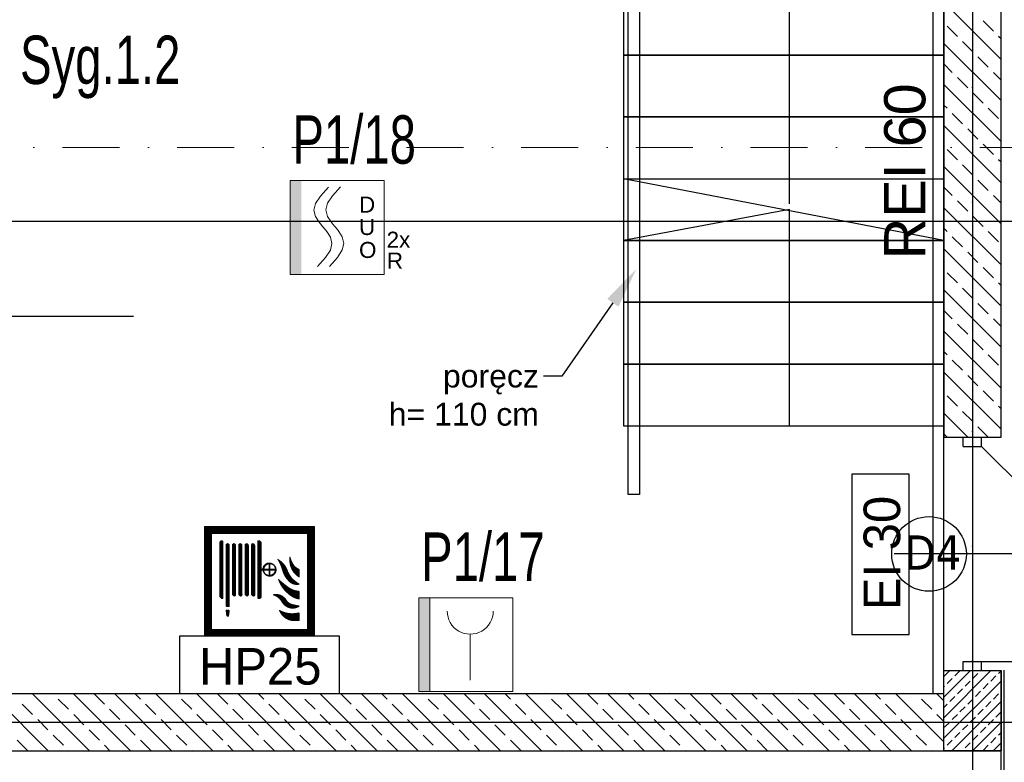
# Model space of a CAD drawing. Header units: millimetres. Extents: x -7023 to 53801, y 9849 to 33561.
# Tile 34 of 256: x 7379 to 7809, y 18379 to 18704. Entities that reach past the tile are written whole.
import ezdxf

# ---------------------------------------------------------------- set-up
doc = ezdxf.new("R2010")
doc.units = ezdxf.units.MM
for name, pattern in [('DASHDOT', [1, 0.5, -0.25, 0, -0.25]), ('DASHDOTX2', [2, 1, -0.5, 0, -0.5]), ('DOT', [0.25, 0, -0.25])]:
    doc.linetypes.add(name, pattern=pattern)
doc.layers.get('0').update_dxf_attribs({"lineweight": 9})
doc.layers.add('.IE_podklad', color=252, linetype='Continuous')
for name, color, linetype, lineweight in [('PA_Instalacja pożarowa', 1, 'Continuous', 5), ('PA_Instalacja pożarowa_opis', 7, 'Continuous', 5), ('PROJEKT osie', 251, 'DASHDOTX2', 9)]:
    doc.layers.add(name, color=color, linetype=linetype, lineweight=lineweight)
doc.styles.add('Arial CE', font='arial.ttf')
doc.styles.add('MtX_Arial', font='txt')
doc.styles.add('q-arch-ARIAL01', font='arial.ttf', dxfattribs={"width": 0.7})
doc.styles.get("Standard").update_dxf_attribs({"font": 'arial.ttf'})
doc.linetypes.add('ZIGZAG', pattern='A,0.00254,-5.08,[131,ltypeshp.shx,S=5.08,R=0,X=-5.08,Y=0],-10.16,[131,ltypeshp.shx,S=5.08,R=180,X=5.08,Y=0],-5.08', length=20.32254)
pattern_1 = [(45, (9980.83318, 18969.30017), (-0.01347038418, 0.01347038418), [])]

# ---------------------------------------------------------------- blocks, each defined once
blk = doc.blocks.new('OSIE DOMKU')
at = {"layer": 'PROJEKT osie', "ltscale": 25}
for p, q in [((-31453.52, 6226.99), (-31453.52, 4134.85)), ((-33194.97, 4878.65), (-29895.99, 4878.65)), ((-33194.97, 4659.65), (-29895.99, 4659.65))]:
    blk.add_line(p, q, dxfattribs=at)
blk = doc.blocks.new('*U72')
at = {"color": 1, "lineweight": 5}
blk.add_text('R', height=7, dxfattribs=at).set_placement((21.74, -17.95))
at = {"color": 1}
blk.add_wipeout([(-20.5, -20.5), (20.5, -20.5), (20.5, 20.5), (-20.5, 20.5)], dxfattribs=at)
at = {"lineweight": 5}
h = blk.add_hatch(color=1, dxfattribs=at)
h.paths.add_polyline_path([(-15.7, 0), (-15.7, 20.5), (-20.5, 20.5), (-20.5, 0)])
h.paths.add_polyline_path([(-15.7, -20.5), (-15.7, 0), (-20.5, 0), (-20.5, -20.5)])
at = {"color": 1, "linetype": 'Continuous', "lineweight": 5}
for p, q in [((-7.3, 13.76), (-3.78, 17.69)), ((-2.07, 13.86), (1.45, 17.79)), ((-9.41, 10.54), (-7.3, 13.76)), ((-4.18, 10.63), (-2.07, 13.86)), ((-10.11, 7.66), (-9.41, 10.54)), ((-4.89, 7.76), (-4.18, 10.63)), ((-9.41, 4.79), (-10.11, 7.66)), ((-7.84, 2.39), (-9.41, 4.79)), ((-4.18, 4.89), (-4.89, 7.76)), ((-2.61, 2.48), (-4.18, 4.89)), ((-7.3, 1.56), (-7.84, 2.39)), ((-6.18, 0.32), (-7.3, 1.56)), ((-6.18, 0.32), (-5.06, -0.93)), ((-2.07, 1.66), (-2.61, 2.48)), ((-0.95, 0.41), (-2.07, 1.66)), ((-0.95, 0.41), (0.16, -0.84)), ((-5.06, -0.93), (-4.52, -1.75)), ((-4.52, -1.75), (-2.95, -4.16)), ((-2.95, -4.16), (-2.25, -7.03)), ((0.16, -0.84), (0.7, -1.66)), ((0.7, -1.66), (2.27, -4.06)), ((2.27, -4.06), (2.98, -6.94)), ((-2.25, -7.03), (-2.95, -9.9)), ((2.98, -6.94), (2.27, -9.81)), ((-2.95, -9.9), (-5.06, -13.13)), ((2.27, -9.81), (0.16, -13.04)), ((-5.06, -13.13), (-8.58, -17.06)), ((0.16, -13.04), (-3.36, -16.97))]:
    blk.add_line(p, q, dxfattribs=at)
at = {"color": 1, "lineweight": 5}
blk.add_lwpolyline([(-20.5, 20.5), (20.5, 20.5), (20.5, -20.5), (-20.5, -20.5)], close=True, dxfattribs=at)
for s, p in [('D', (9.56, 6.52)), ('U', (9.56, -3.26)), ('2x', (21.62, -8.81)), ('O', (9.56, -13.29))]:
    blk.add_text(s, height=7, dxfattribs=at).set_placement(p)
at = {"color": 1, "flags": 7}
blk.add_attdef('DUO-6046', (13.18, -19.1), '', height=0.7, dxfattribs=at)
blk = doc.blocks.new('ROP-4001M')
blk.add_wipeout([(-21.24, 0), (19.76, 0), (19.76, 41), (-21.24, 41)])
at = {"linetype": 'DOT'}
blk.add_hatch(color=256, dxfattribs=at).paths.add_polyline_path([(-21.24, 41), (-16.43, 41), (-16.43, 0), (-21.24, 0)])
at = {"lineweight": 5}
blk.add_line((1.18, 25.1), (1.18, 5.02), dxfattribs=at)
for points in [[(-21.24, 41), (19.76, 41), (19.76, 0), (-21.24, 0)], [(-21.24, 41), (-16.43, 41), (-16.43, 0), (-21.24, 0)]]:
    blk.add_lwpolyline(points, close=True, dxfattribs=at)
blk.add_arc((1.18, 35.15), 10.04, 180, 0, dxfattribs=at)

msp = doc.modelspace()

# ---------------------------------------------------------------- hatches: boundary and pattern name
at = {"layer": '.IE_podklad', "lineweight": 0}
h = msp.add_hatch(dxfattribs=at)
h.set_pattern_fill('ANSI31', color=256, scale=0.006)
h.set_pattern_definition(pattern_1)
h.paths.add_polyline_path([(7460.06, 18434.18), (7508.06, 18434.18), (7508.06, 18482.18), (7460.06, 18482.18)])
h.paths.add_polyline_path([(7463.06, 18437.18), (7463.06, 18479.18), (7505.06, 18479.18), (7505.06, 18437.18)], flags=16)
h = msp.add_hatch(dxfattribs=at)
h.set_pattern_fill('ANSI31', color=256, scale=0.006)
h.set_pattern_definition(pattern_1)
h.paths.add_polyline_path([(7468.01, 18450.68), (7468.01, 18475.94), (7467.31, 18475.94), (7466.65, 18475.28), (7466.65, 18451.34), (7467.31, 18450.68)])
h.paths.add_polyline_path([(7470.84, 18447.15), (7470.84, 18473.99, 1.02423), (7469.48, 18473.96), (7469.48, 18447.15)])
h.paths.add_polyline_path([(7473.6, 18452.55), (7473.6, 18473.99, 1.02423), (7472.23, 18473.96), (7472.23, 18452.52, 1.092744)])
h.paths.add_polyline_path([(7476.39, 18452.55), (7476.39, 18473.98, 1.02423), (7475.02, 18473.95), (7475.02, 18452.51, 1.092744)])
h.paths.add_polyline_path([(7479.16, 18452.55), (7479.16, 18473.99, 1.02423), (7477.8, 18473.95), (7477.8, 18452.52, 1.092744)])
h.paths.add_polyline_path([(7481.93, 18452.55), (7481.93, 18473.98, 1.02423), (7480.56, 18473.95), (7480.56, 18452.51, 1.092744)])
h.paths.add_polyline_path([(7484.72, 18463.53), (7484.72, 18475.4), (7484.18, 18475.94), (7483.36, 18475.94), (7483.36, 18450.67), (7484.18, 18450.67), (7484.72, 18451.21), (7484.72, 18463.14), (7485.54, 18463.14, 29.452294), (7485.54, 18463.53)])
h.paths.add_polyline_path([(7470.49, 18443.02), (7470.82, 18445.64), (7469.43, 18445.64), (7469.76, 18443.02), (7470.37, 18443.02)])
h.paths.add_polyline_path([(7485.9, 18463.53, -0.371468), (7488.26, 18465.88), (7488.26, 18463.53)], flags=16)
h.paths.add_polyline_path([(7485.9, 18463.14), (7488.26, 18463.14), (7488.26, 18460.79, -0.371468)], flags=16)
h.paths.add_polyline_path([(7488.62, 18460.79), (7488.62, 18463.14), (7490.98, 18463.14, -0.371468)], flags=16)
h.paths.add_polyline_path([(7488.62, 18463.53), (7488.62, 18465.88, -0.371468), (7490.98, 18463.53)], flags=16)
h = msp.add_hatch(dxfattribs=at)
h.set_pattern_fill('ANSI31', color=256, scale=0.006)
h.set_pattern_definition(pattern_1)
h.paths.add_polyline_path([(7501.42, 18463.44, -0.102707), (7499.3, 18464.94, -0.096724), (7497.36, 18468.77, 0.166864), (7498.54, 18462.84, 0.168834), (7501.42, 18460.07)])
h.paths.add_polyline_path([(7498.26, 18459.47, -0.037531), (7496.34, 18462.58, 0.200612), (7491.96, 18467.92, -0.064162), (7494.24, 18462.71, 0.13962), (7497.28, 18457.85, 0.238487), (7501.42, 18457.02, -0.030177)])
h.paths.add_polyline_path([(7501.42, 18453.83, -0.132227), (7496.97, 18455.4, -0.025829), (7492.34, 18459.14, 0.153068), (7496.46, 18452.89, 0.149959), (7501.42, 18450.46)])
h.paths.add_polyline_path([(7495.78, 18450.01, 0.335154), (7489.96, 18452.28, -0.192193), (7493.77, 18449.23, 0.152678), (7496.23, 18446.96, 0.268662), (7501.42, 18447.47, -0.05694), (7499.17, 18447.92, -0.231426)])
h.paths.add_polyline_path([(7501.42, 18441.03), (7501.42, 18444.43, -0.19781), (7492.71, 18445.59, 0.316846), (7498.77, 18441.08, 0.025858)])

# ---------------------------------------------------------------- linework, layer by layer
at = {"layer": '.IE_podklad', "ltscale": 25}
for p, q in [((7795.56, 19964.01), (7795.56, 17871.88)), ((6054.1, 18396.68), (9353.09, 18396.68))]:
    msp.add_line(p, q, dxfattribs=at)
at = {"layer": '.IE_podklad'}
for p, q in [((7808.06, 18569.68), (7808.06, 19155.18)), ((7783.06, 18909.18), (7783.06, 18521.18)), ((7783.06, 18409.18), (7783.06, 18909.18)), ((7778.35, 18409.18), (7778.35, 18904.47)), ((7715.56, 18623.18), (7715.56, 18839.18)), ((7650.06, 18775.68), (7650.06, 18496.18)), ((7645.06, 18496.18), (7645.06, 18770.68)), ((7808.06, 18686.29), (7783.06, 18711.29)), ((7804.71, 18698.62), (7800.22, 18703.11)), ((7788.99, 18696.37), (7784.5, 18700.86)), ((7808.06, 18668.33), (7783.06, 18693.33)), ((7795.73, 18689.64), (7791.24, 18694.13)), ((7808.06, 18695.27), (7806.95, 18696.37)), ((7802.46, 18682.9), (7797.97, 18687.39)), ((7786.75, 18680.66), (7783.06, 18684.35)), ((7808.06, 18677.31), (7804.71, 18680.66)), ((7793.48, 18673.92), (7788.99, 18678.41)), ((7808.06, 18650.37), (7783.06, 18675.37)), ((7800.22, 18667.19), (7795.73, 18671.68)), ((7784.5, 18664.94), (7783.06, 18666.39)), ((7806.95, 18660.45), (7802.46, 18664.94)), ((7791.24, 18658.21), (7786.75, 18662.7)), ((7808.06, 18632.41), (7783.06, 18657.41)), ((7797.97, 18651.47), (7793.48, 18655.96)), ((7788.99, 18642.49), (7784.5, 18646.98)), ((7804.71, 18644.74), (7800.22, 18649.23)), ((7808.06, 18641.39), (7806.95, 18642.49)), ((7808.06, 18614.45), (7783.06, 18639.45)), ((7795.73, 18635.76), (7791.24, 18640.25)), ((7783.06, 18607.18), (7643.06, 18634.18)), ((7643.06, 18634.18), (7643.06, 18607.18)), ((7802.46, 18629.02), (7797.97, 18633.51)), ((7786.75, 18626.78), (7783.06, 18630.47)), ((7793.48, 18620.04), (7788.99, 18624.53)), ((7808.06, 18623.43), (7804.71, 18626.78)), ((7715.56, 18620.68), (7643.06, 18607.18)), ((7715.56, 18526.18), (7715.56, 18620.68)), ((7808.06, 18596.49), (7783.06, 18621.49)), ((7800.22, 18613.31), (7795.73, 18617.8)), ((7784.5, 18611.06), (7783.06, 18612.51)), ((7783.06, 18607.18), (7643.06, 18607.18)), ((7643.06, 18607.18), (7643.06, 18580.18)), ((7643.06, 18607.18), (7783.06, 18607.18)), ((7791.24, 18604.33), (7786.75, 18608.82)), ((7806.95, 18606.57), (7802.46, 18611.06)), ((7808.06, 18578.52), (7783.06, 18603.52)), ((7797.97, 18597.59), (7793.48, 18602.08)), ((7804.71, 18590.86), (7800.22, 18595.35)), ((7788.99, 18588.61), (7784.5, 18593.1)), ((7795.73, 18581.88), (7791.24, 18586.37)), ((7808.06, 18587.51), (7806.95, 18588.61)), ((7808.06, 18560.56), (7783.06, 18585.56)), ((7783.06, 18580.18), (7643.06, 18580.18)), ((7643.06, 18580.18), (7643.06, 18553.18)), ((7643.06, 18580.18), (7783.06, 18580.18)), ((7802.46, 18575.14), (7797.97, 18579.63)), ((7319.93, 18574.05), (7428.92, 18574.05)), ((7786.75, 18572.9), (7783.06, 18576.58)), ((7808.06, 18569.54), (7804.71, 18572.9)), ((7793.48, 18566.16), (7788.99, 18570.65)), ((7808.06, 18521.18), (7808.06, 18569.68)), ((7808.06, 18542.6), (7783.06, 18567.6)), ((7800.22, 18559.42), (7795.73, 18563.91)), ((7784.5, 18557.18), (7783.06, 18558.62)), ((7806.95, 18552.69), (7802.46, 18557.18)), ((7783.06, 18553.18), (7643.06, 18553.18)), ((7643.06, 18553.18), (7643.06, 18526.18)), ((7643.06, 18553.18), (7783.06, 18553.18)), ((7791.24, 18550.44), (7786.75, 18554.93)), ((7808.06, 18524.64), (7783.06, 18549.64)), ((7797.97, 18543.71), (7793.48, 18548.2)), ((7788.99, 18534.73), (7784.5, 18539.22)), ((7804.71, 18536.97), (7800.22, 18541.46)), ((7808.06, 18533.62), (7806.95, 18534.73)), ((7793.56, 18521.18), (7783.06, 18531.68)), ((7795.73, 18527.99), (7791.24, 18532.48)), ((7643.06, 18526.18), (7783.06, 18526.18)), ((7802.46, 18521.26), (7797.97, 18525.75)), ((7784.58, 18521.18), (7783.06, 18522.7)), ((7783.06, 18521.18), (7808.06, 18521.18)), ((7791.49, 18517.18), (7791.49, 18521.18)), ((7791.49, 18521.18), (7799.49, 18521.18)), ((7799.49, 18517.18), (7799.49, 18521.18)), ((7791.49, 18517.18), (7799.49, 18517.18)), ((7799.49, 18517.18), (7893.49, 18423.18)), ((7767.86, 18505.01), (7742.86, 18505.01)), ((7742.86, 18505.01), (7742.86, 18435.01)), ((7767.86, 18435.01), (7767.86, 18505.01)), ((7650.06, 18496.18), (7645.06, 18496.18)), ((7873.52, 18470.18), (7761.33, 18470.18)), ((7742.86, 18435.01), (7767.86, 18435.01)), ((7519.06, 18434.18), (7449.06, 18434.18)), ((7449.06, 18434.18), (7449.06, 18409.18)), ((7519.06, 18409.18), (7519.06, 18434.18)), ((7791.49, 18419.18), (7791.49, 18423.18)), ((7791.49, 18423.18), (7799.49, 18423.18)), ((7799.49, 18419.18), (7799.49, 18423.18)), ((7799.49, 18423.18), (7893.49, 18423.18)), ((7783.06, 18416.54), (7785.69, 18419.18)), ((7783.06, 18407.56), (7794.67, 18419.18)), ((7783.06, 18398.58), (7803.65, 18419.18)), ((7783.06, 18384.18), (7783.06, 18419.18)), ((7783.06, 18419.18), (7808.06, 18419.18)), ((7787.87, 18416.86), (7790.11, 18419.11)), ((7791.49, 18419.18), (7799.49, 18419.18)), ((7795.73, 18415.74), (7797.97, 18417.99)), ((7799.09, 18419.11), (7799.16, 18419.18)), ((7806.95, 18417.99), (7808.06, 18419.09)), ((7808.06, 18419.18), (7808.06, 18384.18)), ((7808.06, 18384.18), (7808.06, 18418.82)), ((7783.06, 18389.6), (7808.06, 18414.6)), ((7784.5, 18413.5), (7786.75, 18415.74)), ((7792.36, 18412.37), (7794.6, 18414.62)), ((7800.22, 18411.25), (7802.46, 18413.5)), ((7803.58, 18414.62), (7805.83, 18416.86)), ((7783.06, 18412.05), (7783.38, 18412.37)), ((7788.99, 18409.01), (7791.24, 18411.25)), ((7796.85, 18407.88), (7799.09, 18410.13)), ((7391.75, 18384.18), (7366.75, 18409.18)), ((7409.71, 18384.18), (7384.71, 18409.18)), ((7393.86, 18409.01), (7393.69, 18409.18)), ((7400.59, 18402.27), (7396.1, 18406.76)), ((7427.67, 18384.18), (7402.67, 18409.18)), ((7416.31, 18404.52), (7411.82, 18409.01)), ((7445.63, 18384.18), (7420.63, 18409.18)), ((7432.03, 18406.76), (7429.61, 18409.18)), ((7463.59, 18384.18), (7438.59, 18409.18)), ((7447.74, 18409.01), (7447.57, 18409.18)), ((7449.06, 18409.18), (7519.06, 18409.18)), ((7454.48, 18402.27), (7449.99, 18406.76)), ((7481.55, 18384.18), (7456.55, 18409.18)), ((7470.19, 18404.52), (7465.7, 18409.01)), ((7499.51, 18384.18), (7474.51, 18409.18)), ((7485.91, 18406.76), (7483.49, 18409.18)), ((7517.47, 18384.18), (7492.47, 18409.18)), ((7501.62, 18409.01), (7501.45, 18409.18)), ((7508.36, 18402.27), (7503.87, 18406.76)), ((7535.43, 18384.18), (7510.43, 18409.18)), ((7524.07, 18404.52), (7519.58, 18409.01)), ((7539.79, 18406.76), (7537.37, 18409.18)), ((7562.24, 18402.27), (7557.75, 18406.76)), ((7625.23, 18384.18), (7600.23, 18409.18)), ((7609.39, 18409.01), (7609.21, 18409.18)), ((7616.12, 18402.27), (7611.63, 18406.76)), ((7643.19, 18384.18), (7618.19, 18409.18)), ((7631.84, 18404.52), (7627.35, 18409.01)), ((7661.16, 18384.18), (7636.16, 18409.18)), ((7647.55, 18406.76), (7645.14, 18409.18)), ((7679.12, 18384.18), (7654.12, 18409.18)), ((7663.27, 18409.01), (7663.1, 18409.18)), ((7670, 18402.27), (7665.51, 18406.76)), ((7697.08, 18384.18), (7672.08, 18409.18)), ((7685.72, 18404.52), (7681.23, 18409.01)), ((7715.04, 18384.18), (7690.04, 18409.18)), ((7701.43, 18406.76), (7699.02, 18409.18)), ((7733, 18384.18), (7708, 18409.18)), ((7717.15, 18409.01), (7716.98, 18409.18)), ((7723.88, 18402.27), (7719.39, 18406.76)), ((7750.96, 18384.18), (7725.96, 18409.18)), ((7739.6, 18404.52), (7735.11, 18409.01)), ((7768.92, 18384.18), (7743.92, 18409.18)), ((7755.31, 18406.76), (7752.9, 18409.18)), ((7783.06, 18388), (7761.88, 18409.18)), ((7771.03, 18409.01), (7770.86, 18409.18)), ((7777.76, 18402.27), (7773.27, 18406.76)), ((7783.06, 18405.96), (7779.84, 18409.18)), ((7785.62, 18405.64), (7787.87, 18407.88)), ((7786.61, 18384.18), (7808.06, 18405.62)), ((7793.48, 18404.52), (7795.73, 18406.76)), ((7801.34, 18403.39), (7803.58, 18405.64)), ((7804.71, 18406.76), (7806.95, 18409.01)), ((7384.88, 18400.03), (7380.39, 18404.52)), ((7423.04, 18397.78), (7418.55, 18402.27)), ((7438.76, 18400.03), (7434.27, 18404.52)), ((7476.93, 18397.78), (7472.44, 18402.27)), ((7492.64, 18400.03), (7488.15, 18404.52)), ((7530.81, 18397.78), (7526.32, 18402.27)), ((7546.52, 18400.03), (7542.03, 18404.52)), ((7584.69, 18397.78), (7580.2, 18402.27)), ((7600.4, 18400.03), (7595.91, 18404.52)), ((7638.57, 18397.78), (7634.08, 18402.27)), ((7654.29, 18400.03), (7649.8, 18404.52)), ((7692.45, 18397.78), (7687.96, 18402.27)), ((7708.17, 18400.03), (7703.68, 18404.52)), ((7746.33, 18397.78), (7741.84, 18402.27)), ((7762.05, 18400.03), (7757.56, 18404.52)), ((7783.06, 18403.07), (7784.5, 18404.52)), ((7790.11, 18401.15), (7792.36, 18403.39)), ((7797.97, 18400.03), (7800.22, 18402.27)), ((7805.83, 18398.9), (7808.06, 18401.13)), ((7391.61, 18393.29), (7387.12, 18397.78)), ((7407.33, 18395.54), (7402.84, 18400.03)), ((7445.5, 18393.29), (7441.01, 18397.78)), ((7461.21, 18395.54), (7456.72, 18400.03)), ((7499.38, 18393.29), (7494.89, 18397.78)), ((7515.09, 18395.54), (7510.6, 18400.03)), ((7553.26, 18393.29), (7548.77, 18397.78)), ((7568.97, 18395.54), (7564.48, 18400.03)), ((7607.14, 18393.29), (7602.65, 18397.78)), ((7622.86, 18395.54), (7618.37, 18400.03)), ((7661.02, 18393.29), (7656.53, 18397.78)), ((7676.74, 18395.54), (7672.25, 18400.03)), ((7714.9, 18393.29), (7710.41, 18397.78)), ((7730.62, 18395.54), (7726.13, 18400.03)), ((7768.78, 18393.29), (7764.29, 18397.78)), ((7783.06, 18396.98), (7780.01, 18400.03)), ((7783.38, 18394.41), (7785.62, 18396.66)), ((7786.75, 18397.78), (7788.99, 18400.03)), ((7794.6, 18396.66), (7796.85, 18398.9)), ((7795.59, 18384.18), (7808.06, 18396.64)), ((7802.46, 18395.54), (7804.71, 18397.78)), ((7414.06, 18388.8), (7409.57, 18393.29)), ((7429.78, 18391.04), (7425.29, 18395.54)), ((7467.95, 18388.8), (7463.46, 18393.29)), ((7483.66, 18391.04), (7479.17, 18395.54)), ((7521.83, 18388.8), (7517.34, 18393.29)), ((7537.54, 18391.04), (7533.05, 18395.54)), ((7575.71, 18388.8), (7571.22, 18393.29)), ((7591.42, 18391.04), (7586.93, 18395.54)), ((7629.59, 18388.8), (7625.1, 18393.29)), ((7645.31, 18391.04), (7640.82, 18395.54)), ((7683.47, 18388.8), (7678.98, 18393.29)), ((7699.19, 18391.04), (7694.7, 18395.54)), ((7737.35, 18388.8), (7732.86, 18393.29)), ((7753.07, 18391.04), (7748.58, 18395.54)), ((7787.87, 18389.92), (7790.11, 18392.17)), ((7791.24, 18393.29), (7793.48, 18395.54)), ((7799.09, 18392.17), (7801.34, 18394.41)), ((7806.95, 18391.04), (7808.06, 18392.15)), ((7382.63, 18384.31), (7378.14, 18388.8)), ((7398.35, 18386.55), (7393.86, 18391.04)), ((7436.52, 18384.31), (7432.03, 18388.8)), ((7452.23, 18386.55), (7447.74, 18391.04)), ((7490.4, 18384.31), (7485.91, 18388.8)), ((7506.11, 18386.55), (7501.62, 18391.04)), ((7544.28, 18384.31), (7539.79, 18388.8)), ((7559.99, 18386.55), (7555.5, 18391.04)), ((7598.16, 18384.31), (7593.67, 18388.8)), ((7613.88, 18386.55), (7609.39, 18391.04)), ((7652.04, 18384.31), (7647.55, 18388.8)), ((7667.76, 18386.55), (7663.27, 18391.04)), ((7705.92, 18384.31), (7701.43, 18388.8)), ((7721.64, 18386.55), (7717.15, 18391.04)), ((7759.8, 18384.31), (7755.31, 18388.8)), ((7775.52, 18386.55), (7771.03, 18391.04)), ((7784.5, 18386.55), (7786.75, 18388.8)), ((7792.36, 18385.43), (7794.6, 18387.68)), ((7795.73, 18388.8), (7797.97, 18391.04)), ((7803.58, 18387.68), (7805.83, 18389.92)), ((7033.81, 18384.18), (7808.06, 18384.18)), ((7400.73, 18384.18), (7400.59, 18384.31)), ((7418.69, 18384.18), (7416.31, 18386.55)), ((7454.61, 18384.18), (7454.48, 18384.31)), ((7472.57, 18384.18), (7470.19, 18386.55)), ((7508.49, 18384.18), (7508.36, 18384.31)), ((7526.45, 18384.18), (7524.07, 18386.55)), ((7562.37, 18384.18), (7562.24, 18384.31)), ((7580.33, 18384.18), (7577.95, 18386.55)), ((7616.25, 18384.18), (7616.12, 18384.31)), ((7634.21, 18384.18), (7631.84, 18386.55)), ((7670.14, 18384.18), (7670, 18384.31)), ((7688.1, 18384.18), (7685.72, 18386.55)), ((7724.02, 18384.18), (7723.88, 18384.31)), ((7741.98, 18384.18), (7739.6, 18386.55)), ((7777.9, 18384.18), (7777.76, 18384.31)), ((7783.06, 18385.11), (7783.38, 18385.43)), ((7808.06, 18384.18), (7783.06, 18384.18)), ((7791.1, 18384.18), (7791.24, 18384.31)), ((7800.22, 18384.31), (7802.46, 18386.55)), ((7804.57, 18384.18), (7808.06, 18387.66)), ((7808.06, 18364.18), (7808.06, 18384.18))]:
    msp.add_line(p, q, dxfattribs=at)
at = {"layer": '.IE_podklad', "ltscale": 10}
for p, q in [((7643.06, 18715.18), (7643.06, 18688.18)), ((7783.06, 18688.18), (7643.06, 18688.18)), ((7643.06, 18688.18), (7643.06, 18661.18)), ((7643.06, 18688.18), (7783.06, 18688.18)), ((7783.06, 18661.18), (7643.06, 18661.18)), ((7643.06, 18661.18), (7643.06, 18634.18)), ((7643.06, 18661.18), (7783.06, 18661.18)), ((7643.06, 18634.18), (7783.06, 18634.18))]:
    msp.add_line(p, q, dxfattribs=at)
at = {"layer": '.IE_podklad', "linetype": 'ByBlock', "lineweight": -2}
msp.add_line((7616.12, 18547.83), (7608.12, 18547.83), dxfattribs=at)
at = {"layer": '.IE_podklad', "linetype": 'ZIGZAG', "ltscale": 0.1}
msp.add_line((7809.42, 18364.18), (7809.47, 18419.4), dxfattribs=at)
at = {"layer": '.IE_podklad', "linetype": 'DASHDOT', "lineweight": 13, "ltscale": 50}
msp.add_lwpolyline([(7873.83, 18647.81), (6642.99, 18647.81)], dxfattribs=at)
at = {"layer": '.IE_podklad', "linetype": 'ByBlock', "lineweight": -2}
msp.add_lwpolyline([(7638.43, 18579.95), (7616.12, 18547.83)], dxfattribs=at)
at = {"layer": '.IE_podklad', "lineweight": 0}
for points in [[(7460.06, 18434.18), (7508.06, 18434.18), (7508.06, 18482.18), (7460.06, 18482.18)], [(7508.06, 18434.18), (7508.06, 18482.18), (7460.06, 18482.18), (7460.06, 18434.18)]]:
    msp.add_lwpolyline(points, close=True, dxfattribs=at)
msp.add_lwpolyline([(7460.06, 18434.18), (7460.06, 18482.18), (7508.06, 18482.18), (7508.06, 18434.18), (7460.06, 18434.18)], dxfattribs=at)
at = {"layer": '.IE_podklad', "linetype": 'Continuous'}
msp.add_circle((7776.58, 18470.17), 16.31, dxfattribs=at)
at = {"layer": '.IE_podklad'}
msp.add_solid([(7635.97, 18581.66), (7648.7, 18594.73), (7640.89, 18578.24)], dxfattribs=at)

# ---------------------------------------------------------------- block references
msp.add_blockref('OSIE DOMKU', (39249.07, 13737.03), dxfattribs=at)

# ---------------------------------------------------------------- texts
at = {"layer": '.IE_podklad', "linetype": 'Continuous'}
for s, height, rotation, style, p in [('REI 60', 18, 90, 'Arial CE', (7774.97, 18598.98)), ('EI 30', 16, 90, 'MtX_Arial', (7763.98, 18445.61)), ('HP25', 16, 360, 'MtX_Arial', (7457.58, 18413.06))]:
    msp.add_text(s, height=height, rotation=rotation, dxfattribs=dict(at, style=style)).set_placement(p)
at = {"layer": '.IE_podklad', "insert": (7606.12, 18552.92), "char_height": 10, "attachment_point": 3}
msp.add_mtext('\\pxqr;poręcz\\Ph= 110 cm', dxfattribs=at)
at = {"layer": '.IE_podklad', "insert": (7765.84, 18478.29), "char_height": 15, "width": 230.4406, "attachment_point": 1}
msp.add_mtext('{\\fTahoma|b0|i0|c238|p34;D4}', dxfattribs=at)
at = {"layer": 'PA_Instalacja pożarowa_opis', "style": 'q-arch-ARIAL01', "width": 0.7}
for s, p in [('Syg.1.2', (7379.4, 18675.56, 0)), ('P1/18', (7498.39, 18640.72, 0)), ('P1/17', (7554.64, 18458.42, 0))]:
    msp.add_text(s, height=21.14, dxfattribs=at).set_placement(p)

# ---------------------------------------------------------------- next in the draw order: block references
at = {"layer": 'PA_Instalacja pożarowa', "rotation": 360}
msp.add_blockref('*U72', (7517.96, 18612.83), dxfattribs=at)
at = {"layer": 'PA_Instalacja pożarowa', "lineweight": 30, "xscale": 1.000915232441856, "yscale": 1.000915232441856, "zscale": 1.000915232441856, "rotation": 360}
msp.add_blockref('ROP-4001M', (7574.93, 18410), dxfattribs=at)

# ---------------------------------------------------------------- next in the draw order: linework, layer by layer
at = {"layer": '.IE_podklad', "ltscale": 25}
msp.add_line((6054.1, 18615.68), (9353.09, 18615.68), dxfattribs=at)
at = {"layer": '.IE_podklad'}
for p, q in [((7374.56, 18409.18), (7783.06, 18409.18)), ((7553.39, 18384.18), (7528.39, 18409.18)), ((7571.35, 18384.18), (7546.35, 18409.18)), ((7555.5, 18409.01), (7555.33, 18409.18)), ((7589.31, 18384.18), (7564.31, 18409.18)), ((7577.95, 18404.52), (7573.46, 18409.01)), ((7607.27, 18384.18), (7582.27, 18409.18)), ((7593.67, 18406.76), (7591.25, 18409.18))]:
    msp.add_line(p, q, dxfattribs=at)

doc.saveas('drawing.dxf')
